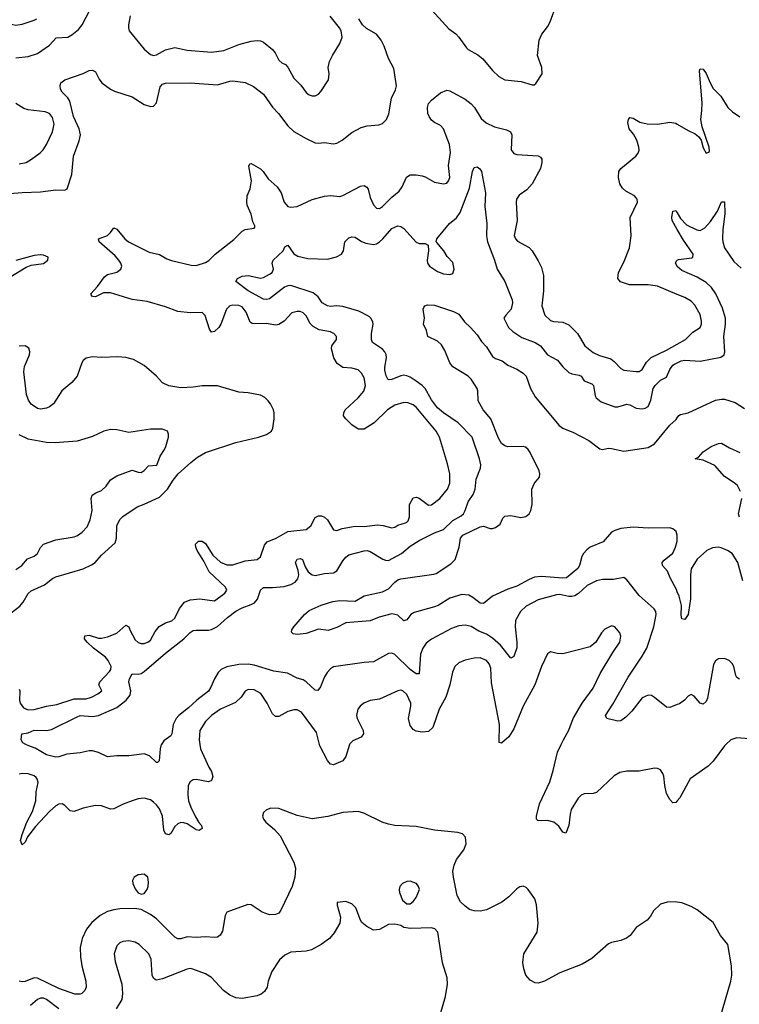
# Model space of a CAD drawing. Header units: inches. Extents: x 1771504 to 1971212, y 471788 to 643615.
# Tile 42 of 256: x 1835694 to 1840406, y 538299 to 544744. Entities that reach past the tile are written whole.
import ezdxf

# ---------------------------------------------------------------- set-up
doc = ezdxf.new("R2010")
doc.units = ezdxf.units.IN
doc.header["$MEASUREMENT"] = 0
for name, color, linetype in [('B8533', 7, 'Continuous'), ('B8534', 7, 'Continuous'), ('B8543', 7, 'Continuous'), ('B8544', 7, 'Continuous')]:
    doc.layers.add(name, color=color, linetype=linetype)

msp = doc.modelspace()

# ---------------------------------------------------------------- linework, layer by layer
at = {"layer": 'B8533', "color": 5}
for points, elevation in [([(1836872.9, 540000), (1836877.5, 539970), (1836932.4, 539850), (1836950, 539821.6), (1836959.6, 539790), (1836950, 539762.9), (1836930, 539755.1), (1836850, 539769.7), (1836830, 539767.8), (1836810, 539754.5), (1836798, 539730), (1836795.9, 539670), (1836800.2, 539630), (1836814.3, 539590), (1836846.2, 539526.2), (1836867.7, 539487.7), (1836883.7, 539470), (1836888.4, 539450), (1836870, 539436.9), (1836850, 539440.4), (1836790, 539480.6), (1836770, 539487.5), (1836750, 539488.2), (1836730, 539479.8), (1836710, 539462.7), (1836682.9, 539417.1), (1836670, 539408.7), (1836650, 539414.5), (1836637.6, 539437.6), (1836628.6, 539530), (1836610, 539577.7), (1836590, 539605.1), (1836570, 539622.7), (1836550, 539636.4), (1836510, 539648.5), (1836470, 539643.5), (1836430.2, 539629.8), (1836371.8, 539608.2), (1836310, 539577.7), (1836290, 539576.8), (1836230, 539597.2), (1836190, 539599.3), (1836110, 539581.5), (1836050, 539560.4), (1836025.8, 539565.8), (1835990, 539599.7), (1835972, 539610), (1835950, 539609.8), (1835930, 539598.2), (1835890, 539560.8), (1835798.3, 539461.7), (1835744.4, 539395.5), (1835730, 539359.3), (1835710, 539342.4), (1835699.8, 539370), (1835710, 539410.4), (1835742.2, 539490), (1835778.5, 539561.5), (1835800.9, 539630), (1835803.2, 539690), (1835814.8, 539750), (1835811.9, 539770), (1835803.3, 539783.3), (1835790, 539794.8), (1835750, 539807), (1835710, 539809.8), (1835690, 539806)], 480), ([(1836621.9, 540000), (1836621.2, 539998.8), (1836613.4, 539970), (1836608.2, 539891.8), (1836597.6, 539882.4), (1836590, 539880.7), (1836545.1, 539925.1), (1836510, 539939.1), (1836410, 539925.2), (1836330, 539925.7), (1836270, 539918.5), (1836210, 539947), (1836170, 539957.1), (1836150, 539957.8), (1836090, 539945.8), (1836003, 539937), (1835950, 539918.4), (1835930, 539916.2), (1835870, 539932.6), (1835795.9, 539975.9), (1835753.2, 539990), (1835733.6, 540000)], 460), ([(1837853.9, 540000), (1837830, 539920.9), (1837810, 539891.8), (1837750, 539866), (1837730, 539871.3), (1837710, 539894.7), (1837659.6, 539990), (1837657.1, 540000)], 480), ([(1840000, 539631.5), (1839990, 539620.7), (1839970, 539617), (1839950, 539639.5), (1839930, 539678), (1839917.4, 539730), (1839911.6, 539791.6), (1839905.7, 539810), (1839890, 539833.3), (1839870, 539842), (1839850, 539843.5), (1839750, 539824.2), (1839670, 539825.4), (1839624.5, 539815.5), (1839585.5, 539794.5), (1839470, 539685.6), (1839450, 539677.6), (1839390, 539676.9), (1839370, 539667.3), (1839351.3, 539648.7), (1839305.7, 539574.3), (1839297.6, 539542.4), (1839290, 539469.2), (1839270, 539418), (1839250, 539425.6), (1839224, 539464), (1839191.4, 539491.4), (1839150, 539501.6), (1839090, 539499.7), (1839079.1, 539510), (1839077.4, 539530), (1839097.3, 539610), (1839164.3, 539755.7), (1839187.6, 539830), (1839216.4, 539950), (1839240.1, 540000)], 480), ([(1840000, 538967.6), (1839990, 538969.5), (1839933.2, 538966.8), (1839890, 538953.2), (1839844.7, 538910), (1839825.4, 538874.6), (1839802, 538850), (1839730, 538802), (1839691, 538750), (1839668.2, 538731.8), (1839630, 538716.2), (1839570, 538702.9), (1839550, 538694), (1839440.7, 538599.3), (1839377.7, 538562.3), (1839230, 538504.7), (1839130, 538449.8), (1839090, 538438), (1839070, 538439.1), (1839036.8, 538456.8), (1839008.3, 538490), (1838994.5, 538530), (1838988.5, 538571.6), (1838994.3, 538630), (1839082.7, 538770), (1839089.2, 538830), (1839078.9, 538950), (1839066.6, 538990), (1839023, 539050), (1839010, 539063), (1838990, 539072.8), (1838970, 539068), (1838950, 539054.7), (1838897.3, 539002.7), (1838851.8, 538968.2), (1838750, 538916.4), (1838710, 538908.8), (1838670, 538910.7), (1838640.2, 538920.2), (1838610, 538940.4), (1838581.5, 538970), (1838559.3, 539010), (1838533.6, 539130), (1838530.7, 539169.3), (1838538, 539210), (1838553.4, 539246.6), (1838602.7, 539310), (1838617.6, 539350), (1838613.2, 539393.2), (1838594, 539414), (1838563.5, 539423.5), (1838410, 539438.9), (1838290, 539462.9), (1838149.5, 539469.5), (1838110, 539477.2), (1838068, 539490), (1837948, 539550), (1837910, 539560.9), (1837810, 539553.3), (1837712.3, 539527.7), (1837610, 539513.6), (1837510, 539535.1), (1837390, 539579.5), (1837338.5, 539581.5), (1837310, 539572.3), (1837290, 539553.2), (1837284.4, 539530), (1837290.5, 539510), (1837305.5, 539490), (1837363.6, 539443.6), (1837400.4, 539400.4), (1837489.1, 539230), (1837500.7, 539190), (1837495, 539130), (1837478.4, 539070), (1837404.3, 538915.7), (1837390, 538895.8), (1837370, 538885.8), (1837330, 538884), (1837282, 538902), (1837210, 538949.6), (1837187.3, 538952.7), (1837050, 538901.2), (1837039.3, 538880.7), (1837022.1, 538777.9), (1837008, 538752), (1836990, 538738.7), (1836970, 538735), (1836910, 538739.9), (1836850, 538735.8), (1836790, 538740.3), (1836750, 538727.2), (1836730, 538727.1), (1836710, 538738.5), (1836590, 538857.8), (1836550, 538887.6), (1836490, 538918.7), (1836445.7, 538925.7), (1836350, 538923.8), (1836310, 538917.8), (1836270, 538905.3), (1836221, 538879), (1836166.6, 538833.4), (1836132.4, 538790), (1836103.2, 538730), (1836091.2, 538670), (1836092.2, 538610), (1836100.7, 538550), (1836128.1, 538450), (1836130.2, 538410), (1836121.3, 538390), (1836102, 538370), (1836090, 538364.4), (1836054.3, 538365.7), (1835950, 538402.9), (1835810, 538469.3), (1835788.9, 538471.1), (1835730, 538447), (1835710, 538445.3), (1835690, 538451)], 520), ([(1838447.3, 538230), (1838482.7, 538350), (1838495.6, 538430), (1838492.1, 538472.1), (1838461.6, 538570), (1838431.3, 538771.3), (1838413.3, 538793.3), (1838390, 538799.5), (1838254, 538794), (1838210, 538802), (1838190, 538815.3), (1838150, 538824), (1838110, 538821.2), (1838050, 538789.3), (1838010, 538783.7), (1837967.5, 538807.5), (1837934.8, 538834.8), (1837925.2, 538850), (1837896, 538930), (1837870, 538957.2), (1837830, 538972.3), (1837774, 538966), (1837772, 538948), (1837794, 538870), (1837791, 538830), (1837753.7, 538766.3), (1837722.8, 538730), (1837667.3, 538690), (1837604.7, 538655.3), (1837570, 538646.2), (1837470, 538640.4), (1837430, 538620.5), (1837396.4, 538590), (1837346.1, 538513.9), (1837322, 538450), (1837315.3, 538410), (1837297.4, 538382.6), (1837274.8, 538365.2), (1837250, 538355.1), (1837150, 538337.2), (1837110, 538340.9), (1837070, 538358), (1837028.3, 538390), (1836950, 538473.5), (1836910, 538498), (1836828.6, 538528.6), (1836810, 538532.1), (1836790, 538528.6), (1836630, 538465.3), (1836590, 538456.3), (1836580.6, 538460.6), (1836570, 538469.4), (1836561.7, 538490), (1836554.9, 538594.9), (1836539.5, 538630), (1836476.2, 538690), (1836450, 538706.3), (1836410, 538714.7), (1836369.2, 538710.8), (1836350, 538701.6), (1836330, 538680.9), (1836313.4, 538630), (1836319.9, 538579.9), (1836364, 538430), (1836367.7, 538370), (1836362.3, 538330), (1836325.8, 538270)], 540), ([(1835949.7, 538270), (1835870, 538330.7), (1835850, 538338), (1835830, 538338.4), (1835810, 538329.8), (1835765.6, 538290)], 540)]:
    msp.add_lwpolyline(points, dxfattribs=dict(at, elevation=elevation))
for points, elevation in [([(1836510, 539151.6), (1836470, 539147), (1836444, 539130), (1836433.4, 539110), (1836434.9, 539090), (1836450, 539054.8), (1836470, 539027.3), (1836490, 539020.7), (1836510, 539024.9), (1836529.5, 539050), (1836535.4, 539070), (1836537.5, 539097.5), (1836532.6, 539130)], 520), ([(1838250, 539104.5), (1838230, 539102), (1838201, 539090), (1838182.8, 539070), (1838179.1, 539050), (1838180.7, 539030), (1838201.1, 538981.1), (1838230, 538956), (1838250, 538956), (1838270, 538971), (1838290, 538998.8), (1838312, 539050), (1838306, 539070), (1838293.2, 539090)], 540)]:
    msp.add_lwpolyline(points, close=True, dxfattribs=dict(at, elevation=elevation))
at = {"layer": 'B8534', "color": 5}
for points, elevation in [([(1838370.5, 544830), (1838503.5, 544683.5), (1838550.2, 544650.2), (1838570.2, 544630.2), (1838618.7, 544558.7), (1838630, 544548.3), (1838693.4, 544513.4), (1838726.8, 544486.8), (1838791, 544411), (1838831.1, 544371.1), (1838870.2, 544350.2), (1838978.2, 544338.2), (1839050, 544316.4), (1839062, 544318), (1839074.3, 544325.7), (1839115.6, 544390), (1839113, 544430), (1839084, 544510), (1839095.1, 544610), (1839114, 544650), (1839150, 544696.1), (1839167.9, 544730), (1839250, 544959.3)], 520), ([(1835550, 544744.4), (1835610, 544721.2), (1835670, 544707.3), (1835710, 544715.2), (1835790, 544740.6), (1835806.6, 544750)], 560), ([(1835630, 543606), (1835710, 543613.7), (1835830, 543616), (1835930, 543630.2), (1835990, 543627.6), (1836004.2, 543635.8), (1836034.8, 543730), (1836046.3, 543850), (1836083.9, 543950), (1836091.6, 543990), (1836082.9, 544030), (1836045.9, 544110), (1836023.7, 544210), (1836010, 544232.1), (1835972.4, 544270), (1835962, 544290), (1835958.9, 544310), (1835963, 544330), (1835989.3, 544350), (1836110, 544392), (1836148.6, 544411.4), (1836170, 544413.7), (1836190, 544402), (1836214.4, 544354.4), (1836233, 544330), (1836289.1, 544289.1), (1836315.4, 544275.4), (1836430, 544239.5), (1836510, 544188.7), (1836550, 544175.8), (1836570, 544178.4), (1836590, 544199.1), (1836614.6, 544305.4), (1836630, 544322.3), (1836650, 544329.1), (1836810, 544331.1), (1836990, 544317.8), (1837070, 544341.3), (1837090, 544343.2), (1837170, 544333.1), (1837225.9, 544305.9), (1837290, 544255.3), (1837350, 544172), (1837389.4, 544129.5), (1837450, 544048.8), (1837490, 544011.4), (1837570, 543965.5), (1837630, 543938.5), (1837650, 543935.8), (1837690, 543940.2), (1837750, 543931.3), (1837770, 543935.8), (1837805.5, 543954.5), (1837870, 544005), (1837930, 544038.8), (1837970, 544049.2), (1838045.3, 544054.7), (1838070, 544064.2), (1838095.1, 544090), (1838111.8, 544128.2), (1838128.7, 544230), (1838155.5, 544284.5), (1838160.8, 544310), (1838143.7, 544423.7), (1838108.1, 544490), (1838081.5, 544570), (1838062.1, 544610), (1838030, 544649.1), (1837965.9, 544685.9), (1837939, 544710), (1837914.2, 544750)], 520), ([(1835670, 544493.1), (1835750, 544502), (1835810, 544523.2), (1835890, 544576), (1835934, 544626), (1836010, 544629.2), (1836036, 544644), (1836079.5, 544680.5), (1836103.5, 544710), (1836155.1, 544810)], 540), ([(1836416.9, 544770), (1836405.8, 544710), (1836405.8, 544690), (1836411.8, 544670), (1836510, 544550.4), (1836550, 544515.3), (1836570, 544510.3), (1836590, 544514.2), (1836650, 544547.3), (1836710, 544560.8), (1836790, 544545.3), (1836950, 544530.2), (1837030, 544541.7), (1837130, 544581.3), (1837210, 544603.9), (1837250, 544607.4), (1837270, 544604.6), (1837290, 544596), (1837350, 544548.7), (1837366.9, 544526.9), (1837390, 544478.9), (1837410, 544461.6), (1837433.7, 544450), (1837450, 544433.7), (1837490, 544360.4), (1837535.6, 544315.6), (1837570, 544268.2), (1837590, 544252.7), (1837610, 544244.4), (1837630, 544245.5), (1837650, 544256.3), (1837666.7, 544273.3), (1837717.2, 544350), (1837721.2, 544390), (1837713.2, 544430), (1837723.7, 544470), (1837742, 544510), (1837791.2, 544588.8), (1837806.3, 544630), (1837798.2, 544670), (1837788.7, 544690), (1837726.3, 544766.3)], 540), ([(1835690, 540361.6), (1835695.8, 540350), (1835692.4, 540290), (1835697.3, 540270), (1835720.1, 540240.1), (1835750, 540226.8), (1835790, 540228.8), (1835869.4, 540250.6), (1835938.6, 540261.4), (1836050, 540298.3), (1836130, 540299.3), (1836165.1, 540310), (1836205.2, 540330), (1836232, 540350), (1836211.6, 540390), (1836218.9, 540410), (1836283.4, 540476.6), (1836291.7, 540490), (1836293.2, 540510), (1836274, 540550), (1836255.9, 540570), (1836177.4, 540630), (1836136.8, 540670), (1836119.7, 540690), (1836120.9, 540710), (1836150, 540714.7), (1836210, 540695.9), (1836230, 540695.2), (1836270, 540703.6), (1836330, 540727.1), (1836390, 540780.4), (1836410, 540770.6), (1836416.1, 540750), (1836450, 540685.3), (1836470, 540667.6), (1836490, 540659.6), (1836510, 540660.9), (1836534, 540670), (1836550, 540683.1), (1836581.1, 540738.9), (1836608.5, 540771.5), (1836650, 540795.8), (1836690.5, 540809.5), (1836710, 540825.3), (1836739.9, 540890), (1836774, 540930), (1836810, 540945.7), (1836873.3, 540953.3), (1836970, 540938.8), (1837038.4, 540990), (1837051.3, 541010), (1837040.9, 541030), (1836935, 541130), (1836899.8, 541199.8), (1836856.8, 541270), (1836847.8, 541290), (1836845.6, 541310), (1836864.5, 541330), (1836890, 541331.3), (1836910, 541315.3), (1836958.3, 541238.3), (1837010, 541192.2), (1837050, 541175.8), (1837090, 541174.6), (1837170, 541202), (1837250, 541210.3), (1837271.6, 541228.4), (1837296.3, 541303.7), (1837313.8, 541326.2), (1837374, 541350), (1837450, 541393.4), (1837570, 541405.8), (1837600.5, 541430), (1837630, 541484.9), (1837650, 541496.5), (1837670, 541495.9), (1837690, 541488.2), (1837709.5, 541469.5), (1837750, 541404.9), (1837770, 541399.5), (1837806.4, 541413.6), (1837890, 541428.3), (1837950, 541426.5), (1838036.5, 541436.5), (1838073.3, 541433.3), (1838130, 541417.4), (1838150, 541422.2), (1838170, 541436), (1838227.8, 541452.2), (1838237, 541463), (1838245.7, 541490), (1838246.8, 541570), (1838270, 541614), (1838290, 541618.9), (1838310, 541611.5), (1838370, 541566), (1838390, 541568.9), (1838445.1, 541610), (1838495.6, 541670), (1838510.8, 541710), (1838509.8, 541770), (1838496, 541836), (1838442.7, 542010), (1838420.9, 542050), (1838290, 542207.4), (1838270, 542223.8), (1838235.8, 542235.8), (1838210, 542237.4), (1838150, 542220.3), (1838102.3, 542190), (1838016.1, 542103.9), (1837950, 542064.1), (1837910, 542063.5), (1837870, 542092.4), (1837829.8, 542130), (1837814.5, 542150), (1837816.4, 542170), (1837826, 542190), (1837911, 542269), (1837948.6, 542311.4), (1837958.5, 542350), (1837950, 542399.6), (1837932.8, 542430), (1837910, 542450.8), (1837870, 542463.7), (1837810, 542468.1), (1837772.7, 542492.7), (1837751.8, 542530), (1837735.1, 542590), (1837738.7, 542610), (1837769.6, 542650), (1837769.6, 542670), (1837751.6, 542690), (1837730, 542699.7), (1837654.5, 542714.5), (1837615.5, 542735.5), (1837595.8, 542755.8), (1837570, 542804.7), (1837550, 542825.7), (1837530, 542833.1), (1837510, 542834.2), (1837475.5, 542824.5), (1837425.7, 542770), (1837390, 542748.7), (1837370, 542745.3), (1837310, 542755), (1837230, 542753.5), (1837215.8, 542755.8), (1837203.8, 542763.8), (1837178.2, 542830), (1837150, 542863.8), (1837130, 542873.7), (1837090, 542875.4), (1837070, 542869.8), (1837047.7, 542850), (1837011.1, 542750), (1836997.7, 542730), (1836970, 542703), (1836950, 542698.4), (1836937.3, 542717.2), (1836908.1, 542808.1), (1836890, 542827.1), (1836810, 542823.9), (1836730, 542832.6), (1836650, 542865.2), (1836530, 542899.8), (1836430, 542913.3), (1836290, 542956.8), (1836243.7, 542956.3), (1836190, 542929.7), (1836172, 542932), (1836163, 542943), (1836160.7, 542950), (1836203.1, 542996.9), (1836250, 543059.7), (1836270, 543074.8), (1836330, 543091.2), (1836357.3, 543110), (1836362.2, 543130), (1836356.5, 543150), (1836343.9, 543170), (1836318.6, 543198.6), (1836215.1, 543290), (1836209.5, 543310), (1836269, 543331), (1836289.7, 543350), (1836310, 543381), (1836330, 543373.4), (1836382.3, 543310), (1836407, 543290), (1836542.3, 543222.3), (1836610, 543206.3), (1836658.1, 543178.1), (1836687.5, 543167.5), (1836816.8, 543136.8), (1836850, 543134), (1836910, 543153.9), (1836933.2, 543166.8), (1836973.3, 543210), (1837095.7, 543304.3), (1837150, 543359.5), (1837170, 543370.3), (1837230, 543378.8), (1837235.1, 543390), (1837221.4, 543421.4), (1837209.8, 543470), (1837184.4, 543530), (1837180.8, 543550), (1837183.8, 543590), (1837203.4, 543636.6), (1837212.7, 543690), (1837194.2, 543785.8), (1837200.4, 543799.6), (1837210, 543803.1), (1837270, 543767.4), (1837288.8, 543750), (1837321.8, 543701.8), (1837379.3, 543650), (1837405.4, 543610), (1837425.8, 543550), (1837450, 543521.8), (1837470, 543516.5), (1837510, 543520.8), (1837610, 543567.9), (1837690, 543589), (1837730, 543592.4), (1837790, 543587.1), (1837810, 543592.1), (1837926.1, 543653.9), (1837950, 543657.4), (1837967.7, 543647.8), (1837975.5, 543635.5), (1837990, 543580.7), (1838011.3, 543531.3), (1838030, 543510.4), (1838050, 543508.9), (1838070, 543520.8), (1838130, 543582.2), (1838178.9, 543621.1), (1838199.4, 543650), (1838227, 543713), (1838250, 543728.4), (1838290, 543728.8), (1838330, 543722), (1838350, 543715.8), (1838410, 543680.6), (1838470, 543668.5), (1838490, 543674), (1838501.7, 543690), (1838511.4, 543710), (1838501.8, 543790), (1838514.3, 543874.3), (1838507.5, 543927.5), (1838469.2, 544030), (1838450, 544050.5), (1838410, 544070.6), (1838390, 544087.1), (1838375.6, 544110), (1838367.1, 544130), (1838363.9, 544170), (1838370, 544195.3), (1838390, 544218), (1838450, 544264.9), (1838490, 544281.7), (1838510, 544278), (1838530, 544267.8), (1838610, 544224.3), (1838650, 544194), (1838673, 544170), (1838716, 544096), (1838747.8, 544067.8), (1838802.3, 544042.3), (1838882.4, 544022.4), (1838907.7, 544010), (1838916, 543990), (1838913, 543893), (1838928.7, 543868.7), (1838950, 543861.6), (1839090, 543851.9), (1839103.8, 543843.8), (1839113.2, 543830), (1839114, 543810), (1839103.5, 543770), (1839049.2, 543670), (1839015.8, 543630), (1838964.6, 543595.4), (1838946.8, 543570), (1838944, 543550), (1838951.7, 543430), (1838932.1, 543332.1), (1838940.2, 543310), (1838954.3, 543294.3), (1839030, 543252.2), (1839050.5, 543230.5), (1839090, 543165.3), (1839110, 543122), (1839123.3, 543070), (1839123.2, 542970), (1839112.6, 542870), (1839133.7, 542810), (1839170, 542775.3), (1839190, 542768.9), (1839250, 542763.2), (1839290, 542747.4), (1839345.5, 542690), (1839394.9, 542610), (1839450, 542565.8), (1839490, 542546.7), (1839563.7, 542523.7), (1839587.1, 542507.1), (1839630, 542460.3), (1839650, 542450.3), (1839730, 542440.3), (1839750, 542441.7), (1839770, 542454.9), (1839797.3, 542502.7), (1839828.3, 542531.7), (1839930, 542580.9), (1840000, 542620.1)], 480), ([(1835690, 543799.6), (1835736, 543810), (1835772.7, 543830), (1835828.2, 543871.8), (1835848.2, 543891.8), (1835870, 543926.8), (1835909.7, 544010), (1835919.8, 544060.3), (1835910, 544103.7), (1835888.9, 544128.9), (1835860.8, 544140.8), (1835750, 544154), (1835722.3, 544162.3), (1835670, 544195)], 540), ([(1840000, 542945.9), (1839870, 542998.7), (1839810, 543008.6), (1839688, 543008), (1839628.8, 543028.8), (1839609.6, 543050), (1839615.4, 543090), (1839650, 543157.1), (1839687, 543250), (1839697.6, 543330), (1839691, 543450), (1839738.7, 543550), (1839736.9, 543570), (1839719.5, 543590), (1839662.2, 543622.2), (1839640.8, 543640.8), (1839624.1, 543670), (1839615.8, 543710), (1839618, 543750), (1839629.7, 543770), (1839728.8, 543851.2), (1839743, 543870), (1839749.7, 543890), (1839748.7, 543910), (1839734.4, 543954.4), (1839713.7, 543993.7), (1839684.8, 544030), (1839675.1, 544070), (1839680.5, 544090), (1839690, 544103), (1839710, 544099.5), (1839754.1, 544074.1), (1839802, 544062), (1839870, 544060.3), (1839950, 544073.1), (1839990, 544066.4), (1840000, 544060.3)], 480), ([(1835733.6, 540000), (1835714, 540010), (1835704, 540030), (1835708, 540070), (1835750, 540074.9), (1835790, 540092.3), (1835870, 540091.3), (1835903.1, 540096.9), (1836070, 540181.5), (1836090, 540188.1), (1836170, 540183.2), (1836210, 540189.4), (1836330, 540242.5), (1836391.5, 540288.5), (1836418, 540322), (1836421.2, 540350), (1836409, 540410), (1836412.4, 540430), (1836430, 540461.6), (1836470, 540459.5), (1836490, 540464.2), (1836510, 540476.9), (1836650, 540597.4), (1836768.7, 540691.3), (1836810, 540733.4), (1836830, 540745), (1836850, 540748.2), (1836930, 540747.3), (1836950, 540751.1), (1836990, 540772.4), (1837054.8, 540830), (1837110, 540871.4), (1837150, 540893.1), (1837210, 540914.8), (1837232.4, 540927.6), (1837252.2, 540950), (1837270.7, 541009.3), (1837290, 541027.4), (1837350, 541027.1), (1837425.8, 541034.2), (1837470, 541046.2), (1837498.9, 541061.1), (1837515.2, 541084.8), (1837520.9, 541110), (1837518.6, 541138.6), (1837501.2, 541190), (1837510, 541212.4), (1837530, 541216.9), (1837545.5, 541210), (1837562.7, 541162.7), (1837583.6, 541130), (1837610, 541110.2), (1837630, 541106.2), (1837690, 541119), (1837750, 541122.6), (1837770, 541136.5), (1837810, 541201.7), (1837830, 541225.7), (1837850, 541241.1), (1837950, 541267.2), (1837970, 541268.9), (1837990, 541263.1), (1838072.5, 541212.5), (1838090, 541205.5), (1838110, 541204.8), (1838193.8, 541250), (1838250, 541296.8), (1838310, 541334.5), (1838410, 541383.9), (1838470, 541406.4), (1838530, 541464.8), (1838584.1, 541495.9), (1838600.4, 541510), (1838611.9, 541530), (1838630, 541587), (1838663.7, 541636.3), (1838676.5, 541670), (1838683.1, 541736.9), (1838711.1, 541808.9), (1838713, 541830), (1838705.1, 541870), (1838656.4, 542010), (1838565.7, 542105.7), (1838468.9, 542170), (1838430, 542204), (1838390, 542256.4), (1838348.9, 542328.9), (1838328.7, 542350), (1838290, 542378.4), (1838250, 542404.2), (1838230, 542413.5), (1838210, 542416.4), (1838190, 542413.1), (1838130, 542388.7), (1838110, 542386.6), (1838105.1, 542390), (1838093.6, 542413.6), (1838086, 542450), (1838085, 542470), (1838095.9, 542530), (1838093, 542553), (1838085.1, 542570), (1838070, 542586.3), (1838005.1, 542630), (1837997.7, 542650), (1837997.6, 542690), (1838008.3, 542750), (1838006.7, 542766.7), (1837994, 542790), (1837981.8, 542801.8), (1837915.3, 542835.3), (1837810, 542865.7), (1837770.8, 542870.8), (1837730, 542866.4), (1837710, 542869.8), (1837675.4, 542890), (1837648, 542930), (1837615.6, 542955.6), (1837470, 543003.2), (1837450, 543001.7), (1837427.9, 542992.1), (1837330, 542916.1), (1837310, 542911.8), (1837290, 542915.3), (1837191.1, 542970), (1837109.6, 543030), (1837119.5, 543050), (1837150, 543065.7), (1837190, 543070.2), (1837270, 543052.1), (1837290, 543055.6), (1837330, 543077.2), (1837348.3, 543090), (1837356.5, 543110), (1837346.9, 543150), (1837354.8, 543170), (1837418.7, 543230), (1837430, 543256), (1837450, 543266.8), (1837490.2, 543210.2), (1837515.3, 543195.3), (1837581.3, 543181.3), (1837710, 543177.1), (1837769, 543191), (1837801.3, 543210), (1837815.4, 543230), (1837824, 543290), (1837850, 543316.1), (1837870, 543322.8), (1837890, 543319.6), (1837932.2, 543292.2), (1837961.2, 543281.2), (1838010, 543273.1), (1838030, 543277.1), (1838050.9, 543289.1), (1838071.4, 543308.6), (1838130, 543376.9), (1838170, 543394.6), (1838190, 543390.4), (1838210, 543377.1), (1838290, 543286.7), (1838310, 543279.5), (1838350, 543278.4), (1838368.3, 543268.3), (1838371.8, 543231.8), (1838362.8, 543170), (1838364.7, 543150), (1838378, 543130), (1838430, 543095.3), (1838470, 543079.7), (1838510, 543076.9), (1838530, 543083.1), (1838539.4, 543110), (1838530, 543154.7), (1838493.8, 543193.8), (1838471.3, 543231.3), (1838424.8, 543284.8), (1838422, 543290), (1838426, 543310), (1838508.7, 543410), (1838553.2, 543446.8), (1838577.6, 543482.4), (1838638.5, 543641.5), (1838658.4, 543750), (1838670, 543776), (1838690, 543781), (1838707.5, 543767.5), (1838717.3, 543750), (1838743.8, 543610), (1838740.6, 543520.6), (1838752.7, 543410), (1838751.5, 543330), (1838757.3, 543290), (1838803.6, 543170), (1838821.1, 543110), (1838870.3, 543030), (1838917.7, 542910), (1838920.2, 542890), (1838911.3, 542850), (1838876.4, 542810), (1838864.9, 542790), (1838895.2, 542730), (1838922.7, 542702.7), (1838982.8, 542662.8), (1839068.8, 542630), (1839104.9, 542610), (1839150.1, 542550.1), (1839215.3, 542515.3), (1839250, 542472.2), (1839290, 542435.3), (1839310, 542425.7), (1839357.4, 542417.4), (1839370.3, 542410.3), (1839390, 542380.5), (1839440.3, 542360.3), (1839450.3, 542350), (1839461.2, 542281.2), (1839468.5, 542268.5), (1839501.7, 542241.7), (1839590, 542210.3), (1839610, 542210.2), (1839670, 542227.8), (1839690, 542222.8), (1839730, 542201.5), (1839770, 542195.6), (1839790, 542200.3), (1839810, 542212.7), (1839826.6, 542253.4), (1839842.4, 542330), (1839855.8, 542350), (1839890, 542383.8), (1839930, 542404.9), (1839950, 542453.8), (1839970, 542481.5), (1839982.3, 542490), (1840000, 542498.5)], 460), ([(1840000, 543370.8), (1839965.7, 543430), (1839963.5, 543450), (1839970, 543491), (1839990, 543495.5), (1840000, 543478.5)], 460), ([(1835630, 543058.5), (1835736.3, 543123.7), (1835770, 543138), (1835850, 543146.9), (1835879.5, 543170), (1835881.2, 543190), (1835850, 543203), (1835830, 543205.1), (1835790, 543201.3), (1835670, 543168.2)], 520), ([(1840000, 543128.8), (1839998.7, 543130), (1839987.3, 543150), (1839994.2, 543165.8), (1840000, 543169.1)], 460), ([(1840000, 540998.5), (1839993.8, 541013.8), (1839952.3, 541090), (1839934.9, 541134.9), (1839902.9, 541170), (1839900.7, 541190), (1839913.4, 541206.6), (1839970, 541251.6), (1839989.2, 541290), (1839999, 541330), (1839999.9, 541370), (1839993, 541392.9), (1839971.6, 541411.6), (1839950, 541418), (1839810, 541416.4), (1839710, 541421.5), (1839630, 541413.5), (1839590, 541401.1), (1839570, 541388.2), (1839514.6, 541325.4), (1839430, 541290.8), (1839407.1, 541272.9), (1839386.2, 541250), (1839375.2, 541230), (1839360.1, 541170), (1839349.6, 541150.4), (1839274, 541090), (1839250, 541087.6), (1839110, 541099.4), (1839065.9, 541094.1), (1839030, 541080.3), (1838950, 541034.8), (1838890, 541016.5), (1838790.3, 540970), (1838730, 540923), (1838710, 540924.2), (1838662.2, 540962.2), (1838635.8, 540975.8), (1838590, 540981.2), (1838510, 540958.2), (1838434.9, 540910), (1838410, 540899.4), (1838276.2, 540863.8), (1838255.2, 540850), (1838230, 540816.3), (1838210.3, 540809.7), (1838170, 540846.2), (1838130, 540855.7), (1838047, 540833), (1837990, 540808.7), (1837830, 540796.2), (1837770, 540765.1), (1837714.6, 540745.4), (1837650, 540754.3), (1837570, 540726.6), (1837510, 540719.6), (1837483.9, 540723.9), (1837474, 540734), (1837476, 540750), (1837489.4, 540770), (1837558.4, 540850), (1837590, 540875.8), (1837668.5, 540911.5), (1837745.6, 540934.4), (1837790, 540941.8), (1837890, 540937.1), (1837950, 540972), (1838070, 540997.6), (1838110, 541017.8), (1838150, 541062.3), (1838170, 541077.3), (1838190, 541084), (1838406.3, 541113.7), (1838421, 541119), (1838517.9, 541182.1), (1838545.4, 541210), (1838571.6, 541290), (1838579.8, 541350), (1838596, 541370), (1838710, 541424.2), (1838730, 541427.8), (1838773.9, 541413.9), (1838790, 541413.6), (1838810, 541420.2), (1838839.2, 541440.8), (1838858.2, 541481.8), (1838870, 541494.4), (1838910, 541497.5), (1838974.5, 541485.5), (1839009.1, 541490.9), (1839030.7, 541509.3), (1839040.9, 541530), (1839048.7, 541570), (1839046.6, 541670), (1839066, 541710), (1839096.9, 541750), (1839099.8, 541770), (1839094.8, 541790), (1839037.2, 541910), (1839024.4, 541930), (1839006.1, 541946.1), (1838990, 541950.9), (1838890, 541947.9), (1838870, 541953.7), (1838848.6, 541970), (1838830, 542004.5), (1838779.9, 542130), (1838729.8, 542190), (1838696.2, 542250), (1838695, 542315), (1838689.8, 542330), (1838651, 542391), (1838630.5, 542410.5), (1838530, 542472.1), (1838510, 542498.7), (1838478, 542578), (1838455, 542615), (1838430, 542638.5), (1838367.3, 542670), (1838356.9, 542710), (1838338, 542750), (1838344.7, 542790), (1838335.3, 542850), (1838340.2, 542859.8), (1838348, 542870), (1838363.7, 542876.3), (1838410, 542874.4), (1838533.7, 542833.7), (1838570, 542816), (1838605.8, 542765.8), (1838646, 542730), (1838690, 542680.7), (1838717.7, 542637.8), (1838750, 542601.6), (1838790, 542539.5), (1838810, 542526.7), (1838853, 542510), (1838890, 542483.1), (1838950, 542456.9), (1838990, 542430.3), (1839010.2, 542410.2), (1839037.7, 542330), (1839070, 542274.4), (1839227.1, 542087.1), (1839250.3, 542070.3), (1839321.4, 542041.4), (1839420.7, 541990), (1839493.7, 541933.7), (1839510, 541930.7), (1839550, 541938.4), (1839570, 541937.6), (1839650, 541920.3), (1839810, 541943.2), (1839850, 541968.1), (1839950, 542089), (1839992.9, 542127.1), (1840000, 542137.9)], 440), ([(1835638.7, 540861.3), (1835695.2, 540904.8), (1835716.5, 540930), (1835750, 540986.7), (1835770, 541004.6), (1835855.9, 541044.1), (1835910, 541086.7), (1835930, 541097), (1836110.6, 541149.4), (1836165.3, 541174.7), (1836189.1, 541190.9), (1836230, 541237.8), (1836319.6, 541320.4), (1836327.7, 541350), (1836330.8, 541430), (1836350, 541472), (1836370, 541492.2), (1836464.4, 541555.6), (1836510, 541571.8), (1836610, 541618.7), (1836661.1, 541670), (1836698.3, 541730), (1836731.5, 541770), (1836814.3, 541845.7), (1836859.6, 541880.4), (1836910, 541910.3), (1837110, 541975.6), (1837259, 542010), (1837310, 542028.4), (1837342, 542050), (1837351.5, 542070), (1837360.5, 542130), (1837360.5, 542170), (1837355.6, 542190), (1837336.3, 542230), (1837320.5, 542250), (1837298.4, 542270), (1837270, 542286.9), (1837190, 542302.2), (1837130, 542304.7), (1836990, 542347.2), (1836890, 542347.6), (1836830, 542337.6), (1836750, 542333.5), (1836670, 542346.3), (1836630, 542367.3), (1836589.5, 542410), (1836510, 542480.7), (1836438.8, 542518.8), (1836390, 542533.3), (1836337.7, 542537.7), (1836230, 542533.6), (1836170, 542536.8), (1836130, 542528.4), (1836110, 542512.8), (1836101.6, 542498.4), (1836070.1, 542409.9), (1836035.6, 542370), (1835970, 542314.5), (1835914.7, 542230), (1835890.1, 542209.9), (1835870, 542200.2), (1835830, 542194), (1835810, 542199.8), (1835770, 542227.7), (1835753.1, 542253.1), (1835738.9, 542290), (1835721.1, 542438.9), (1835726.8, 542473.2), (1835757.6, 542550), (1835761, 542570), (1835754.5, 542594.5), (1835730, 542609.7), (1835690, 542607.1)], 520), ([(1835670, 541144), (1835708.3, 541170), (1835745.6, 541214.4), (1835790, 541233), (1835810, 541249.2), (1835830.5, 541289.5), (1835850, 541311.4), (1835930, 541339.7), (1836050, 541358.5), (1836072.1, 541367.9), (1836102.4, 541390), (1836135.9, 541424.1), (1836156.5, 541470), (1836169.8, 541530), (1836162.2, 541610), (1836169.2, 541630.8), (1836192.7, 541647.3), (1836230, 541661.2), (1836260.5, 541690), (1836288.4, 541731.6), (1836330, 541758.7), (1836430, 541795.6), (1836470, 541781.2), (1836490, 541779.7), (1836510, 541792.9), (1836537, 541823), (1836591.7, 541828.3), (1836613.1, 541886.9), (1836643.4, 541930), (1836650.9, 541950.9), (1836668, 542010), (1836669.6, 542030), (1836661.2, 542050), (1836630, 542062.4), (1836550, 542063.1), (1836410, 542041.6), (1836330, 542059.3), (1836290, 542060.9), (1836244.7, 542050), (1836170, 542016.2), (1836070, 541984.7), (1835926.6, 541973.4), (1835870, 541975.1), (1835750, 541998.7), (1835690, 542027.3)], 540), ([(1840000, 540260.1), (1839950, 540240.5), (1839930, 540242.9), (1839850, 540306.6), (1839830, 540319.3), (1839810, 540322.7), (1839770, 540303.7), (1839702.2, 540217.8), (1839662.2, 540177.8), (1839630, 540154.7), (1839610, 540152.4), (1839539, 540170), (1839529.7, 540190), (1839577.5, 540262.5), (1839679.2, 540440.8), (1839770, 540577.6), (1839799.8, 540630), (1839846.1, 540770), (1839861.5, 540850), (1839859.7, 540870), (1839847.6, 540887.6), (1839750, 540975.4), (1839670, 541077.6), (1839650, 541091.5), (1839581.3, 541078.7), (1839510, 541078.9), (1839470, 541070.7), (1839410, 541040.3), (1839352.8, 540987.2), (1839330, 540973.2), (1839310, 540967.2), (1839290, 540968), (1839230, 540980.2), (1839210, 540979.1), (1839090, 540946), (1839010, 540905.3), (1838972.9, 540870), (1838940.8, 540810), (1838937.6, 540770), (1838950.2, 540670.2), (1838948.6, 540631.4), (1838930, 540574.5), (1838910, 540563.6), (1838842, 540650), (1838790, 540696.1), (1838750, 540721), (1838701.3, 540741.3), (1838650, 540770.7), (1838610, 540780.7), (1838570, 540775.7), (1838521.6, 540758.4), (1838390, 540687.8), (1838356.6, 540663.4), (1838333, 540630), (1838318.5, 540590), (1838310, 540462), (1838290, 540461.6), (1838250, 540490.8), (1838150, 540588.4), (1838130, 540597.4), (1838110, 540595.8), (1838010, 540540.5), (1837950, 540535.8), (1837750, 540507.1), (1837730, 540495.4), (1837706.5, 540470), (1837690, 540442), (1837663.4, 540376.6), (1837647.3, 540352.7), (1837630, 540355.6), (1837570, 540409.7), (1837550, 540422), (1837510, 540433.3), (1837446.7, 540466.7), (1837358.7, 540478.7), (1837230, 540519.4), (1837190, 540524.8), (1837130, 540523.2), (1837050, 540507.9), (1837014.4, 540490), (1836993.7, 540470), (1836969.3, 540430), (1836946.2, 540373.8), (1836930.7, 540349.3), (1836854, 540290), (1836800, 540240), (1836736.5, 540190), (1836718.5, 540170), (1836698.7, 540130), (1836690.2, 540069.8), (1836684.2, 540055.8), (1836637.3, 540022.7), (1836621.9, 540000)], 460), ([(1839240.1, 540000), (1839254.2, 540030), (1839290, 540092.7), (1839317.8, 540170), (1839376.1, 540270), (1839450, 540368.5), (1839496, 540464), (1839578, 540602), (1839624.5, 540670), (1839629.4, 540709.4), (1839622.7, 540730), (1839590, 540769), (1839570, 540775.3), (1839525.2, 540754.8), (1839502.8, 540730), (1839466.8, 540670), (1839430, 540639.3), (1839250, 540593.6), (1839214, 540594), (1839170, 540605.2), (1839150, 540593.2), (1839110.3, 540509.7), (1839067.4, 540390), (1838990, 540249.5), (1838930, 540102), (1838897.4, 540050), (1838850, 540007.8), (1838833.2, 540013.2), (1838835.9, 540130), (1838783.8, 540403.8), (1838778.7, 540498.7), (1838768.2, 540528.2), (1838750, 540549.7), (1838710, 540566.2), (1838670, 540565.1), (1838610, 540552.2), (1838570, 540534.3), (1838542.6, 540510), (1838527.3, 540472.7), (1838510.2, 540389.8), (1838484.9, 540310), (1838441.2, 540230), (1838398.5, 540110), (1838370, 540085), (1838330, 540080.2), (1838290, 540086.2), (1838270, 540096.5), (1838250, 540122.7), (1838241, 540170), (1838256.3, 540250), (1838254.9, 540270), (1838230, 540327.1), (1838202, 540350), (1838190, 540355), (1838170.2, 540349.8), (1838050, 540296.2), (1837990, 540287), (1837946.7, 540270), (1837922.6, 540250), (1837907.4, 540230), (1837899, 540190), (1837903.2, 540170), (1837943.6, 540090), (1837944.6, 540070), (1837930, 540047.2), (1837876.3, 540023.7), (1837855.3, 540004.7), (1837853.9, 540000)], 480), ([(1837657.1, 540000), (1837637.5, 540077.5), (1837539.1, 540210), (1837510, 540226), (1837490, 540227.1), (1837450, 540216.2), (1837390, 540182.2), (1837370, 540181.7), (1837350, 540199.6), (1837315.5, 540270), (1837272.9, 540332.9), (1837230, 540358.2), (1837190, 540360.4), (1837170, 540347.8), (1837143.9, 540310), (1837106.4, 540273.6), (1837008.9, 540230), (1836949.1, 540190), (1836910, 540149.7), (1836874.7, 540090), (1836868.4, 540030), (1836872.9, 540000)], 480)]:
    msp.add_lwpolyline(points, dxfattribs=dict(at, elevation=elevation))
at = {"layer": 'B8543', "color": 5}
for points, elevation in [([(1840318.1, 540000), (1840308.7, 539991.3), (1840234.4, 539890), (1840203.1, 539856.9), (1840084.7, 539775.3), (1840017, 539650), (1840000, 539631.5)], 480), ([(1840281.5, 538210), (1840349.9, 538450), (1840357.4, 538490), (1840354.1, 538550), (1840330, 538689.4), (1840283, 538750), (1840233.8, 538833.8), (1840130, 538916), (1840090, 538939.3), (1840030, 538962), (1840000, 538967.6)], 520)]:
    msp.add_lwpolyline(points, dxfattribs=dict(at, elevation=elevation))
at = {"layer": 'B8544', "color": 5}
for points, elevation in [([(1840000, 544060.3), (1840070, 544018), (1840117.6, 543997.6), (1840139.3, 543979.3), (1840155.9, 543955.9), (1840170, 543906), (1840190, 543871), (1840204, 543876), (1840210, 543882), (1840209.3, 543910), (1840161.8, 544041.8), (1840153.8, 544090), (1840161.2, 544150), (1840161.8, 544198.2), (1840144.7, 544410), (1840150, 544422.8), (1840170, 544420.5), (1840190, 544390.6), (1840214.7, 544330), (1840234.4, 544294.4), (1840284.2, 544244.2), (1840330.3, 544170), (1840361.2, 544141.2), (1840410, 544107)], 480), ([(1840000, 543478.5), (1840021.7, 543441.7), (1840060, 543400), (1840127.3, 543367.3), (1840150, 543364.5), (1840179.5, 543380.5), (1840216.7, 543423.3), (1840262.8, 543490), (1840290, 543550.7), (1840310, 543552), (1840312.2, 543472.2), (1840298.5, 543370), (1840295.8, 543310), (1840297.4, 543290), (1840310, 543250.4), (1840370, 543160.3), (1840418, 543118)], 460), ([(1840000, 543169.1), (1840007, 543173), (1840094.5, 543185.5), (1840101.2, 543190), (1840103.7, 543210), (1840040.6, 543300.6), (1840000, 543370.8)], 460), ([(1840000, 542498.5), (1840024.2, 542510), (1840050, 542515.9), (1840150, 542509.1), (1840284.5, 542535.5), (1840306, 542550), (1840310.8, 542569.2), (1840304.7, 542670), (1840315.2, 542750), (1840314.9, 542790), (1840295.8, 542855.8), (1840252, 542950), (1840223.7, 542990), (1840190, 543024.4), (1840130, 543057.8), (1840030, 543101.7), (1840000, 543128.8)], 460), ([(1840000, 542620.1), (1840053.5, 542650), (1840101.1, 542698.9), (1840149.6, 542730), (1840157.6, 542750), (1840159.3, 542770), (1840150, 542814), (1840114.5, 542874.5), (1840090, 542900.4), (1840050, 542925.6), (1840000, 542945.9)], 480), ([(1840000, 542137.9), (1840010, 542153), (1840020.4, 542159.6), (1840070, 542170.3), (1840250, 542252.9), (1840290, 542260.8), (1840310, 542259.1), (1840378.1, 542238.1), (1840439.4, 542199.4)], 440), ([(1840414.4, 541654.4), (1840393.9, 541693.9), (1840373, 541713), (1840310, 541754.5), (1840246.7, 541826.7), (1840170, 541859.6), (1840118, 541870), (1840139.6, 541880.4), (1840170, 541914.9), (1840221.2, 541950), (1840269, 541970), (1840290, 541971.7), (1840341.7, 541941.7), (1840410.3, 541910)], 420), ([(1840407.2, 541487.2), (1840401.6, 541510), (1840422.3, 541610)], 420), ([(1840429.7, 541069.6), (1840397.2, 541190), (1840359, 541250), (1840328.7, 541270), (1840287.5, 541287.5), (1840270, 541291.3), (1840230, 541287.6), (1840194, 541270), (1840130, 541211.5), (1840091.3, 541150), (1840086.8, 541110), (1840087.4, 540952.6), (1840073.6, 540866.4), (1840070, 540849.3), (1840050, 540818.4), (1840030, 540821.2), (1840026.3, 540846.3), (1840027.9, 540910), (1840011.5, 540970), (1840000, 540998.5)], 440), ([(1840407.8, 540427.8), (1840390, 540437.2), (1840382.9, 540450), (1840369.7, 540510), (1840358.7, 540530), (1840339.5, 540550), (1840310, 540562.6), (1840270, 540561.1), (1840250, 540547.6), (1840237.1, 540522.9), (1840197.1, 540302.9), (1840190, 540281.2), (1840170, 540262.7), (1840150, 540269.3), (1840110, 540316), (1840090, 540326), (1840070, 540316), (1840048, 540290), (1840014.3, 540265.7), (1840000, 540260.1)], 460), ([(1840567, 540000), (1840575.1, 540030), (1840565.2, 540045.2), (1840470, 540037.4), (1840390, 540043), (1840350, 540029.7), (1840318.1, 540000)], 480)]:
    msp.add_lwpolyline(points, dxfattribs=dict(at, elevation=elevation))

doc.saveas('drawing.dxf')
